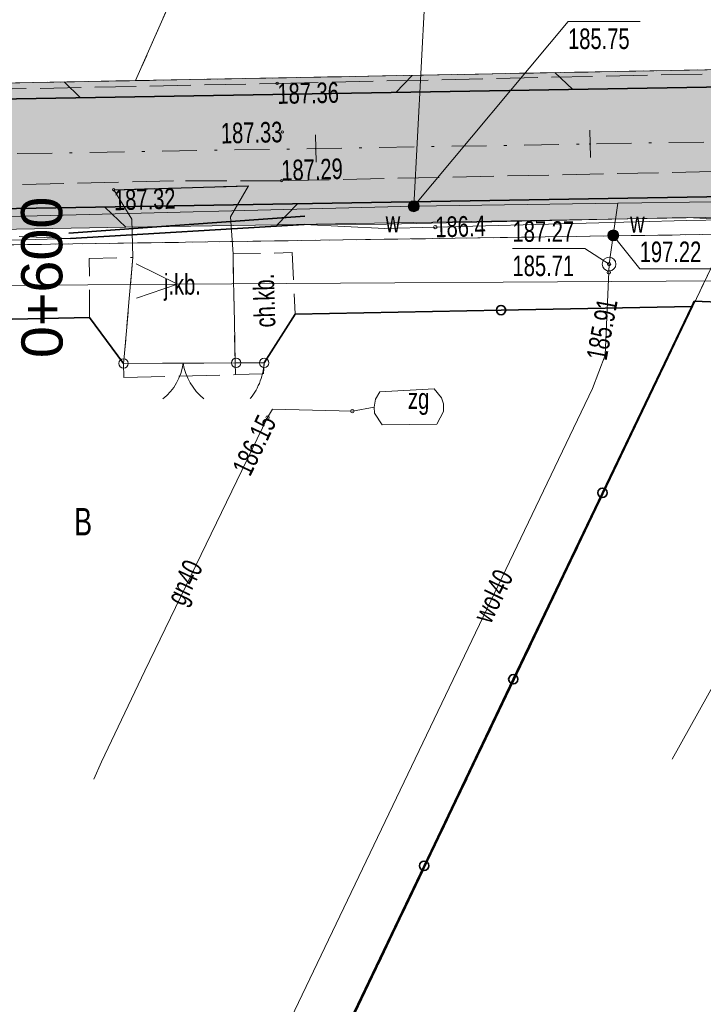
# Model space of a CAD drawing. Header units: millimetres. Extents: x 1024 to 29474, y -14562 to 6512.
# Tile 31 of 83: x 21178 to 21203, y 3026 to 3062. Entities that reach past the tile are written whole.
import ezdxf
from ezdxf.enums import TextEntityAlignment as Align

# ---------------------------------------------------------------- set-up
doc = ezdxf.new("R2010")
doc.units = ezdxf.units.MM
for name, pattern in [('2_OTKC', [1.5, 1, -0.5]), ('2_OTKJ', [2, 1.5, -0.5]), ('2_OTKK', [0]), ('4_SUEP_A', [0]), ('4_SUGP', [0]), ('4_SUGV', [0]), ('4_SUKP', [0]), ('4_SULO', [0]), ('4_SUTP_A', [0]), ('4_SUWP', [0]), ('DASHDOT', [25.4, 12.7, -6.35, 0, -6.35]), ('EGDE', [0]), ('EGKK', [2, 1.5, -0.5]), ('EGUG', [1, 0.5, -0.5])]:
    doc.linetypes.add(name, pattern=pattern)
for name, color, linetype, lineweight in [('D.O. Kilometraż', 250, 'Continuous', 20), ('D.O. Kr 15x30', 7, 'Continuous', 35), ('D.O. kresk jezdnia', 254, 'Continuous', 18), ('D.O. opornik 12x25', 1, 'Continuous', 35), ('D.O. oś pikieta', 250, 'DASHDOT', 20), ('D.O. Pobocze', 43, 'Continuous', 13), ('Dzialki', 7, 'EGDE', 18), ('Kontury', 3, 'EGKK', 18), ('Numery_uzytkow', 3, 'Continuous', 9), ('OTK_E_T_0', 7, 'Continuous', 0), ('OTK_E_T_1', 7, 'Continuous', 0), ('OTK_L_0', 7, '2_OTKJ', 18), ('OTK_L_1', 7, '2_OTKK', 25), ('OTK_L_2', 7, '2_OTKC', 18), ('OTO_L_0', 7, 'Continuous', 35), ('OTO_L_1', 7, 'Continuous', 18), ('OTO_L_2', 7, 'Continuous', 18), ('OTR_T_0', 7, 'Continuous', 18), ('SUEP_L_0', 1, '4_SUEP_A', 18), ('SUER_T_0', 1, 'Continuous', 18), ('SUG_E_T_3', 52, 'Continuous', 0), ('SUG_L_3', 52, '4_SUGV', 18), ('SUGP_E_T_0', 52, 'Continuous', 0), ('SUGP_L_0', 52, '4_SUGP', 18), ('SUGR_T_0', 52, 'Continuous', 18), ('SUKP_L_0', 34, '4_SUKP', 18), ('SUL_L_1', 7, '4_SULO', 35), ('SUP_T_0', 7, 'Continuous', 18), ('SUTP_L_0', 30, '4_SUTP_A', 18), ('SUW_E_T_2', 5, 'Continuous', 0), ('SUW_T_5', 5, 'Continuous', 18), ('SUWP_E_T_0', 5, 'Continuous', 0), ('SUWP_L_0', 5, '4_SUWP', 18), ('SUWR_T_0', 5, 'Continuous', 18), ('Uzytki', 3, 'EGUG', 18)]:
    doc.layers.add(name, color=color, linetype=linetype, lineweight=lineweight)
doc.styles.get("Standard").update_dxf_attribs({"font": 'arial.ttf'})

# ---------------------------------------------------------------- blocks, each defined once
blk = doc.blocks.new('2_OTRS')
at = {"linetype": 'Continuous'}
blk.add_circle((0, 0), 0.045, dxfattribs=at)
blk = doc.blocks.new('4_SUPS')
at = {"linetype": 'Continuous'}
blk.add_circle((0, 0), 0.0625, dxfattribs=at)
blk = doc.blocks.new('4_SUPK')
at = {"linetype": 'Continuous'}
blk.add_circle((0, 0), 0.25, dxfattribs=at)
blk = doc.blocks.new('4_SUWW')
at = {"linetype": 'Continuous'}
for radius in [0.2, 0.175, 0.15, 0.125, 0.1, 0.075, 0.05, 0.025, 0.00715]:
    blk.add_circle((0, 0), radius, dxfattribs=at)
blk = doc.blocks.new('Wykno-Rudnik')
at = {"layer": 'Dzialki'}
for p, q in [((5029.492, 3059.952), (5045.382, 3096.232)), ((5029.492, 3059.952), (5053.722, 3060.412)), ((4993.772, 3059.282), (5029.492, 3059.952)), ((4996.042, 2939.172), (5051.052, 3054.352)), ((5051.052, 3054.352), (5024.742, 3053.962))]:
    blk.add_line(p, q, dxfattribs=at)
at = {"layer": 'Kontury'}
for p, q in [((5029.492, 3059.952), (5053.722, 3060.412)), ((4993.772, 3059.282), (5029.492, 3059.952)), ((5051.052, 3054.352), (5031.752, 3013.932))]:
    blk.add_line(p, q, dxfattribs=at)
at = {"layer": 'OTK_L_0', "linetype": '2_OTKJ'}
for p, q in [((5034.652, 3059.852), (5082.412, 3060.902)), ((5022.008, 3059.585), (5034.652, 3059.852)), ((5082.542, 3057.322), (5034.812, 3056.302)), ((5030.872, 3056.302), (5022.075, 3056.089)), ((5034.812, 3056.302), (5030.872, 3056.302)), ((5028.692, 3055.972), (5033.602, 3056.112)), ((5028.692, 3055.972), (5029.352, 3054.902)), ((5032.952, 3054.982), (5033.602, 3056.112)), ((5029.352, 3054.902), (5029.392, 3053.502)), ((5033.042, 3053.632), (5032.952, 3054.982)), ((5033.122, 3049.662), (5033.042, 3053.632)), ((5029.392, 3053.502), (5029.052, 3049.642)), ((5033.132, 3049.232), (5033.122, 3049.662)), ((5029.052, 3049.642), (5029.062, 3049.132)), ((5029.062, 3049.132), (5033.132, 3049.232))]:
    blk.add_line(p, q, dxfattribs=at)
at = {"layer": 'OTK_L_1', "linetype": '2_OTKK'}
blk.add_line((5028.692, 3055.972), (5033.602, 3056.112), dxfattribs=at)
at = {"layer": 'OTK_L_2', "linetype": '2_OTKC'}
for p, q in [((5033.042, 3053.632), (5035.202, 3053.682)), ((5033.122, 3049.662), (5033.042, 3053.632)), ((5035.202, 3053.682), (5035.312, 3051.442)), ((5027.802, 3053.462), (5029.392, 3053.502)), ((5027.812, 3051.322), (5027.802, 3053.462)), ((5029.392, 3053.502), (5029.052, 3049.642)), ((5029.052, 3049.642), (5027.812, 3051.322)), ((5034.182, 3049.662), (5035.312, 3051.442)), ((5033.132, 3049.232), (5033.122, 3049.662)), ((5034.182, 3049.662), (5034.152, 3049.262)), ((5033.132, 3049.232), (5034.152, 3049.262))]:
    blk.add_line(p, q, dxfattribs=at)
at = {"layer": 'OTO_L_0'}
for p, q in [((5049.762, 3051.722), (5049.852, 3051.912)), ((5049.852, 3051.912), (5051.972, 3051.832)), ((5035.312, 3051.442), (5042.811, 3051.588)), ((5042.811, 3051.588), (5049.762, 3051.722)), ((5046.51, 3044.925), (5049.762, 3051.722)), ((5023.592, 3051.222), (5027.812, 3051.322)), ((5027.812, 3051.322), (5029.052, 3049.642)), ((5034.182, 3049.662), (5035.312, 3051.442)), ((5043.259, 3038.127), (5046.51, 3044.925)), ((5040.007, 3031.329), (5043.259, 3038.127)), ((5036.755, 3024.531), (5040.007, 3031.329))]:
    blk.add_line(p, q, dxfattribs=at)
for centre in [(5042.811, 3051.588), (5046.51, 3044.925), (5043.259, 3038.127), (5040.007, 3031.329)]:
    blk.add_circle(centre, 0.17, dxfattribs=at)
at = {"layer": 'OTO_L_1'}
for p, q in [((5031.977, 3049.657), (5030.477, 3049.649)), ((5033.152, 3049.662), (5031.727, 3049.655)), ((5030.477, 3049.649), (5029.052, 3049.642))]:
    blk.add_line(p, q, dxfattribs=at)
for centre in [(5029.052, 3049.642), (5033.152, 3049.662)]:
    blk.add_circle(centre, 0.17, dxfattribs=at)
for centre, start, end in [((5029.245, 3049.92), 308.2607, 352.335), ((5033.207, 3049.939), 188.2239, 232.2983)]:
    blk.add_arc(centre, 2, start, end, dxfattribs=at)
at = {"layer": 'OTO_L_2'}
for p, q in [((5033.667, 3049.662), (5033.152, 3049.662)), ((5034.182, 3049.662), (5033.667, 3049.662)), ((5034.182, 3049.662), (5034.169, 3049.562)), ((5034.141, 3049.372), (5034.114, 3049.272)), ((5034.155, 3049.462), (5034.141, 3049.372)), ((5034.169, 3049.562), (5034.155, 3049.462)), ((5034.031, 3049.002), (5034.004, 3048.912)), ((5034.066, 3049.092), (5034.031, 3049.002)), ((5034.093, 3049.182), (5034.066, 3049.092)), ((5034.114, 3049.272), (5034.093, 3049.182)), ((5033.839, 3048.592), (5033.791, 3048.522)), ((5033.88, 3048.672), (5033.839, 3048.592)), ((5033.921, 3048.742), (5033.88, 3048.672)), ((5033.963, 3048.832), (5033.921, 3048.742)), ((5034.004, 3048.912), (5033.963, 3048.832)), ((5033.688, 3048.382), (5033.667, 3048.362)), ((5033.743, 3048.452), (5033.688, 3048.382)), ((5033.791, 3048.522), (5033.743, 3048.452))]:
    blk.add_line(p, q, dxfattribs=at)
for centre in [(5033.152, 3049.662), (5034.182, 3049.662)]:
    blk.add_circle(centre, 0.17, dxfattribs=at)
at = {"layer": 'SUEP_L_0', "linetype": '4_SUEP_A'}
for p, q in [((5027.112, 3054.192), (5035.632, 3054.712)), ((5035.632, 3054.712), (5038.582, 3054.562)), ((5040.416, 3054.611), (5049.582, 3054.852)), ((5049.582, 3054.852), (5051.042, 3054.882)), ((5038.582, 3054.562), (5040.416, 3054.611)), ((5024.982, 3054.132), (5027.112, 3054.192)), ((5029.516, 3053.268), (5031.02, 3052.527)), ((5021.02, 3052.465), (5031.02, 3052.527)), ((5031.02, 3052.527), (5029.523, 3052.018)), ((5031.02, 3052.527), (5050.813, 3052.65))]:
    blk.add_line(p, q, dxfattribs=at)
at = {"layer": 'SUG_L_3', "linetype": '4_SUGV'}
for p, q in [((5038.232, 3048.342), (5038.392, 3048.602)), ((5038.392, 3048.602), (5040.372, 3048.712)), ((5040.372, 3048.712), (5040.642, 3048.392)), ((5038.182, 3048.052), (5038.232, 3048.342)), ((5040.642, 3048.392), (5040.712, 3048.172)), ((5038.202, 3047.832), (5038.182, 3048.052)), ((5040.712, 3047.892), (5040.472, 3047.432)), ((5040.712, 3048.172), (5040.712, 3047.892)), ((5038.482, 3047.402), (5038.202, 3047.832)), ((5040.472, 3047.432), (5038.482, 3047.402))]:
    blk.add_line(p, q, dxfattribs=at)
at = {"layer": 'SUGP_L_0', "linetype": '4_SUGP'}
for p, q in [((5034.482, 3047.972), (5034.302, 3047.672)), ((5037.392, 3047.902), (5034.482, 3047.972)), ((5038.182, 3048.052), (5037.392, 3047.902)), ((5034.302, 3047.672), (5029.832, 3038.432)), ((5029.832, 3038.432), (5028.242, 3035.122)), ((5028.242, 3035.122), (5027.971, 3034.49))]:
    blk.add_line(p, q, dxfattribs=at)
at = {"layer": 'SUKP_L_0', "linetype": '4_SUKP'}
blk.add_line((5052.177, 3040.827), (5049.049, 3035.213), dxfattribs=at)
at = {"layer": 'SUL_L_1', "linetype": '4_SULO'}
for p, q in [((5027.052, 3054.392), (5035.662, 3055.012)), ((5035.632, 3054.712), (5027.112, 3054.192))]:
    blk.add_line(p, q, dxfattribs=at)
at = {"layer": 'SUTP_L_0', "linetype": '4_SUTP_A'}
for p, q in [((5027.112, 3054.192), (5035.632, 3054.712)), ((5035.632, 3054.712), (5038.632, 3054.722)), ((5038.632, 3054.722), (5049.602, 3054.962)), ((5049.602, 3054.962), (5051.042, 3054.882)), ((5025.242, 3054.272), (5027.112, 3054.192))]:
    blk.add_line(p, q, dxfattribs=at)
at = {"layer": 'SUWP_L_0', "linetype": '4_SUWP'}
for p, q in [((5039.632, 3055.372), (5040.872, 3078.582)), ((5047.072, 3055.481), (5039.632, 3055.372)), ((5046.903, 3054.309), (5047.072, 3055.481)), ((5050.552, 3055.532), (5047.072, 3055.481)), ((5039.632, 3055.372), (5002.012, 3054.402)), ((5046.752, 3053.262), (5046.903, 3054.309)), ((5046.612, 3049.942), (5046.752, 3053.262)), ((5046.142, 3048.732), (5046.612, 3049.942)), ((5033.832, 3023.012), (5046.142, 3048.732))]:
    blk.add_line(p, q, dxfattribs=at)
at = {"layer": 'SUWR_T_0', "linetype": 'Continuous', "lineweight": 0}
for p, q in [((5039.632, 3055.372), (5045.255, 3062.103)), ((5045.255, 3062.103), (5047.888, 3062.103)), ((5046.902, 3054.302), (5047.868, 3053.085)), ((5043.232, 3053.826), (5045.865, 3053.826)), ((5046.752, 3053.262), (5045.865, 3053.826)), ((5047.868, 3053.085), (5050.473, 3053.085))]:
    blk.add_line(p, q, dxfattribs=at)
at = {"layer": 'Uzytki'}
for p, q in [((5037.112, 3077.362), (5029.492, 3059.952)), ((5029.492, 3059.952), (5053.722, 3060.412)), ((4993.772, 3059.282), (5029.492, 3059.952)), ((5051.052, 3054.352), (5024.742, 3053.962)), ((5027.282, 3004.572), (5051.052, 3054.352))]:
    blk.add_line(p, q, dxfattribs=at)
at = {"layer": 'OTR_T_0'}
for p in [(5034.652, 3059.852), (5034.842, 3058.082), (5034.812, 3056.302), (5028.692, 3055.972)]:
    blk.add_blockref('2_OTRS', p, dxfattribs=at)
at = {"layer": 'SUER_T_0'}
blk.add_blockref('4_SUPS', (5040.416, 3054.611), dxfattribs=at)
at = {"layer": 'SUGR_T_0'}
for p in [(5037.392, 3047.902), (5034.302, 3047.672)]:
    blk.add_blockref('4_SUPS', p, dxfattribs=at)
at = {"layer": 'SUP_T_0'}
blk.add_blockref('4_SUPK', (5046.752, 3053.262), dxfattribs=at)
at = {"layer": 'SUW_T_5'}
for p in [(5039.632, 3055.372), (5046.903, 3054.309)]:
    blk.add_blockref('4_SUWW', p, dxfattribs=at)
at = {"layer": 'SUWR_T_0'}
for p in [(5039.632, 3055.372), (5046.903, 3054.309), (5046.752, 3053.262), (5046.74, 3052.96)]:
    blk.add_blockref('4_SUPS', p, dxfattribs=at)
at = {"layer": 'Numery_uzytkow', "width": 0.7}
blk.add_text('B', height=1, dxfattribs=at).set_placement((5027.252, 3043.374))
at = {"layer": 'OTK_E_T_0', "lineweight": 9, "width": 0.7}
blk.add_text('j.kb.', height=0.75, dxfattribs=at).set_placement((5031.199, 3052.431), align=Align.MIDDLE)
at = {"layer": 'OTK_E_T_1', "lineweight": 9, "width": 0.7}
blk.add_text('ch.kb.', height=0.75, rotation=91.6847, dxfattribs=at).set_placement((5034.17, 3051.929), align=Align.MIDDLE)
at = {"layer": 'OTR_T_0', "lineweight": 9, "width": 0.7}
for s, rotation, p in [('187.36', 1.1232, (5034.652, 3059.852)), ('187.32', 1.6333, (5028.692, 3055.972))]:
    blk.add_text(s, height=0.75, rotation=rotation, dxfattribs=at).set_placement(p, align=Align.TOP_LEFT)
blk.add_text('187.33', height=0.75, rotation=1.2962, dxfattribs=at).set_placement((5034.842, 3058.082), align=Align.MIDDLE_RIGHT)
blk.add_text('187.29', height=0.75, rotation=1.7493, dxfattribs=at).set_placement((5034.812, 3056.302))
at = {"layer": 'SUER_T_0', "lineweight": 9, "width": 0.7}
blk.add_text('186.4', height=0.75, rotation=1.5102, dxfattribs=at).set_placement((5040.416, 3054.611), align=Align.MIDDLE_LEFT)
at = {"layer": 'SUG_E_T_3', "lineweight": 9, "width": 0.7}
blk.add_text('zg', height=0.75, dxfattribs=at).set_placement((5039.808, 3048.248), align=Align.MIDDLE)
at = {"layer": 'SUGP_E_T_0', "lineweight": 9, "width": 0.7}
blk.add_text('gn40', height=0.75, rotation=64.18, dxfattribs=at).set_placement((5031.37, 3041.611), align=Align.MIDDLE)
at = {"layer": 'SUGR_T_0', "lineweight": 9, "width": 0.7}
blk.add_text('186.15', height=0.75, rotation=64.1839, dxfattribs=at).set_placement((5034.302, 3047.672), align=Align.MIDDLE_RIGHT)
at = {"layer": 'SUW_E_T_2', "lineweight": 9, "width": 0.7}
blk.add_text('w', height=0.75, dxfattribs=at).set_placement((5039.137, 3055.174), align=Align.TOP_RIGHT)
blk.add_text('w', height=0.75, dxfattribs=at).set_placement((5047.517, 3054.413))
at = {"layer": 'SUWP_E_T_0', "lineweight": 9, "width": 0.7}
blk.add_text('woI40', height=0.75, rotation=64.4235, dxfattribs=at).set_placement((5042.519, 3041.161), align=Align.MIDDLE)
at = {"layer": 'SUWR_T_0', "lineweight": 9, "width": 0.7}
for s, p in [('185.75', (5045.255, 3061.853)), ('187.27', (5043.232, 3054.826)), ('185.71', (5043.232, 3053.576))]:
    blk.add_text(s, height=0.75, dxfattribs=at).set_placement(p, align=Align.TOP_LEFT)
blk.add_text('197.22', height=0.75, dxfattribs=at).set_placement((5047.868, 3053.71), align=Align.MIDDLE_LEFT)
blk.add_text('185.91', height=0.75, rotation=79.322, dxfattribs=at).set_placement((5046.699, 3051.986), align=Align.MIDDLE_RIGHT)

msp = doc.modelspace()

# ---------------------------------------------------------------- hatches: boundary and pattern name
at = {"layer": 'D.O. kresk jezdnia', "lineweight": 5, "ltscale": 0.3}
h = msp.add_hatch(color=256, dxfattribs=at)
h.dxf.hatch_style = 2
h.paths.add_polyline_path([(21652.328, 3055.81), (21656.164, 3048.705, -0.055516), (21662.386, 3033.312), (21666.343, 3019.191, -0.012912), (21670.769, 3001.668), (21674.838, 2983.607), (21676.888, 2983.607), (21672.72, 3002.107, 0.012912), (21668.269, 3019.731), (21664.312, 3033.851, 0.055516), (21657.924, 3049.656), (21654.075, 3056.784)])
h.paths.add_polyline_path([(21650.581, 3054.835), (21654.404, 3047.755, -0.055516), (21660.46, 3032.772), (21664.417, 3018.652, -0.012912), (21668.818, 3001.228), (21672.788, 2983.607), (21674.838, 2983.607), (21670.769, 3001.668, 0.012912), (21666.343, 3019.191), (21662.386, 3033.312, 0.055516), (21656.164, 3048.705), (21652.328, 3055.81)])
h.paths.add_polyline_path([(21562.423, 3071.9), (21563.731, 3069.924), (21628.689, 3071.123, -0.285927), (21651.38, 3057.566), (21652.328, 3055.81), (21654.075, 3056.784), (21653.149, 3058.499), (21653.14, 3058.516), (21653.149, 3058.499, 0.285725), (21628.652, 3073.122)])
h.paths.add_polyline_path([(21563.731, 3069.924), (21565.039, 3067.947), (21628.726, 3069.123, -0.285927), (21649.601, 3056.651), (21649.62, 3056.616), (21650.581, 3054.835), (21652.328, 3055.81), (21651.38, 3057.566, 0.285927), (21628.689, 3071.123)])
h.paths.add_polyline_path([(21290.145, 3061.719), (21291.224, 3059.757), (21378.487, 3062.951, 0.00767), (21393.807, 3063.747), (21416.946, 3065.306, -0.002312), (21426.175, 3065.884), (21426.679, 3067.917, 0.002467), (21416.812, 3067.301), (21393.672, 3065.742, -0.00767), (21378.414, 3064.949)])
h.paths.add_polyline_path([(21291.224, 3059.757), (21292.303, 3057.795), (21378.561, 3060.952, 0.00767), (21393.941, 3061.751), (21417.081, 3063.31, -0.002156), (21425.672, 3063.852), (21426.175, 3065.884, 0.002312), (21416.946, 3065.306), (21393.807, 3063.747, -0.00767), (21378.487, 3062.951)])
h.paths.add_polyline_path([(21426.679, 3067.917), (21426.175, 3065.884, -0.006897), (21453.736, 3067.104), (21501.657, 3068.563, -0.002993), (21537.56, 3069.44), (21563.731, 3069.924), (21562.423, 3071.9), (21537.523, 3071.44, 0.002993), (21501.596, 3070.562), (21453.675, 3069.103, 0.006742)])
h.paths.add_polyline_path([(21518.603, 3071.198), (21517.477, 3071.169), (21517.528, 3069.166), (21518.654, 3069.195)])
h.paths.add_polyline_path([(21426.175, 3065.884), (21425.672, 3063.852, -0.007053), (21453.797, 3065.105), (21501.718, 3066.564, -0.002993), (21537.597, 3067.441), (21565.039, 3067.947), (21563.731, 3069.924), (21537.56, 3069.44, 0.002993), (21501.657, 3068.563), (21453.736, 3067.104, 0.006897)])
h.paths.add_polyline_path([(21144.258, 3056.716), (21142.975, 3054.694), (21248.153, 3056.471, 0.004925), (21277.729, 3057.262), (21292.303, 3057.795), (21291.224, 3059.757), (21277.656, 3059.26, -0.004925), (21248.119, 3058.47)])
h.paths.add_polyline_path([(21249.436, 3058.876), (21248.498, 3058.86), (21248.511, 3058.116), (21249.448, 3058.131)])
h.paths.add_polyline_path([(21249.436, 3058.876), (21248.498, 3058.86), (21248.511, 3058.116), (21249.448, 3058.131)])
h.paths.add_polyline_path([(21145.541, 3058.738), (21144.258, 3056.716), (21248.119, 3058.47, 0.004925), (21277.656, 3059.26), (21291.224, 3059.757), (21290.145, 3061.719), (21277.583, 3061.259, -0.004925), (21248.085, 3060.47)])
h.paths.add_polyline_path([(21672.788, 2983.607), (21674.303, 2976.879, 0.00629), (21678.22, 2961.146), (21681.726, 2947.432), (21683.604, 2940.082), (21686.448, 2940.821), (21680.303, 2961.71, -0.016129), (21676.254, 2977.319), (21674.838, 2983.607)])
h.paths.add_polyline_path([(21674.838, 2983.607), (21676.254, 2977.319, 0.016129), (21680.303, 2961.71), (21686.448, 2940.821), (21688.609, 2941.382), (21685.563, 2950.917), (21682.222, 2962.275, -0.016129), (21678.205, 2977.758), (21676.888, 2983.607)])
h.paths.add_polyline_path([(20999.059, 3057.638), (21076.273, 3055.945, 0.009703), (21095.677, 3055.896), (21144.258, 3056.716), (21145.541, 3058.738), (21095.643, 3057.896, -0.009703), (21076.317, 3057.945), (20999.882, 3059.621)])
h.paths.add_polyline_path([(20998.237, 3055.656), (21076.229, 3053.945, 0.009703), (21095.711, 3053.896), (21142.975, 3054.694), (21144.258, 3056.716), (21095.677, 3055.896, -0.009703), (21076.273, 3055.945), (20999.059, 3057.638)])
h.paths.add_polyline_path([(20871.971, 3057.141, 0.006872), (20881.644, 3056.941), (20943.823, 3056.511, -0.003753), (20988.818, 3055.862), (20998.237, 3055.656), (20999.059, 3057.638), (20988.862, 3057.862, 0.003753), (20943.836, 3058.511), (20881.658, 3058.941, -0.006268), (20872.885, 3059.112)])
h.paths.add_polyline_path([(20872.885, 3059.112, 0.006268), (20881.658, 3058.941), (20943.836, 3058.511, -0.003753), (20988.862, 3057.862), (20999.059, 3057.638), (20999.882, 3059.621), (20988.906, 3059.861, 0.003753), (20943.85, 3060.511), (20881.672, 3060.941, -0.005656), (20873.801, 3061.085)])
h.paths.add_polyline_path([(20982.331, 3057.615), (20983.269, 3057.596), (20983.284, 3058.34), (20982.346, 3058.359)])
h.paths.add_polyline_path([(20982.331, 3057.615), (20983.269, 3057.596), (20983.284, 3058.34), (20982.346, 3058.359)])
edge = h.paths.add_edge_path()
edge.add_line((20848.394, 3062.767), (20785.87, 3069.213))
edge.add_line((20785.87, 3069.213), (20785.665, 3067.223))
edge.add_line((20785.665, 3067.223), (20848.189, 3060.778))
edge.add_arc((20884.078, 3408.933), 350, -95.88551, -91.83268)
edge.add_line((20872.885, 3059.112), (20873.801, 3061.085))
edge.add_arc((20884.078, 3408.933), 348, 264.11449, 268.30758, ccw=False)
edge = h.paths.add_edge_path()
edge.add_line((20848.189, 3060.778), (20785.665, 3067.223))
edge.add_line((20785.665, 3067.223), (20785.46, 3065.234))
edge.add_line((20785.46, 3065.234), (20847.984, 3058.788))
edge.add_arc((20884.078, 3408.933), 352, -95.88551, -91.9712)
edge.add_line((20871.971, 3057.141), (20872.885, 3059.112))
edge.add_arc((20884.078, 3408.933), 350, 264.11449, 268.16732, ccw=False)
at = {"layer": 'D.O. oś pikieta', "ltscale": 0.3}
h = msp.add_hatch(color=256, dxfattribs=at)
h.dxf.hatch_style = 1
h.paths.add_polyline_path([(21179.113, 3057.905, -0.414214), (21179.716, 3057.308, -0.414214), (21179.119, 3056.705), (21179.116, 3057.305)])
at = {"layer": 'D.O. Pobocze'}
h = msp.add_hatch(dxfattribs=at)
h.set_pattern_fill('GRAVL1', color=256, scale=0.03, style=2)
h.set_pattern_definition([(228.0128, (12153.590734, 0.762), (-6.0959986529, -6.8580010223), [0.10251643, -10.149145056]), (184.9697, (12153.522154, 0.6858), (9.14400080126, 0.76199337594), [0.175921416, -17.41621485]), (132.5104, (12153.346894, 0.67056), (7.61999292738, -8.3820066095), [0.124044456, -12.280416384]), (267.2737, (12153.049714, 0.48006), (0.76199696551, 15.24000022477), [0.160201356, -15.859931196]), (292.8337, (12153.042094, 0.32004), (-3.81000754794, 9.14399726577), [0.15709011, -15.551942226]), (357.2737, (12153.103054, 0.17526), (-15.24000022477, 0.76199696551), [0.160201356, -15.859931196]), (37.6942, (12153.263074, 0.16764), (-9.90600559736, -7.61999268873), [0.2118581, -20.97393494]), (72.2553, (12153.430714, 0.29718), (5.33400820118, 16.763997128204), [0.200015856, -19.8015766]), (121.4296, (12153.491674, 0.48768), (-6.09600627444, 9.90599621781), [0.1607439, -15.913663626]), (175.2364, (12153.407854, 0.62484), (8.3820007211, -0.7619935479), [0.183513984, -8.992181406]), (222.3974, (12153.224974, 0.64008), (-9.14400560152, -8.381993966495), [0.237323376, -23.49503175]), (138.8141, (12153.804094, 0.47244), (-5.33400224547, 4.57199795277), [0.08100136, -8.01916913]), (171.4692, (12153.743134, 0.52578), (9.90599869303, -1.52400602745), [0.154104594, -15.25639138]), (225, (12153.59073, 0.54864), (-1e-16, -0.762000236), [0.1077628, -0.969867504]), (203.1986, (12153.53739, 0.64008), (3.8099997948, 1.5240010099), [0.058032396, -5.74518663]), (291.8014, (12153.48405, 0.61722), (-0.7619999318, 2.286000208), [0.082069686, -4.021426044]), (30.9638, (12153.51453, 0.54102), (2.285998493, 1.5240018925), [0.1332959, -4.309889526]), (161.5651, (12153.62883, 0.6096), (1.524000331, -0.761998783), [0.09638614, -2.313269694]), (16.3895, (12153.042094, 0.61722), (7.62000167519, 2.28599444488), [0.1350264, -13.36764789]), (70.3462, (12153.171634, 0.65532), (-3.0479963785, -8.38200162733), [0.11327968, -11.214664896]), (293.1986, (12153.62883, 0.762), (-1.5240010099, 3.8099997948), [0.11606403, -5.687154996]), (343.6105, (12153.674554, 0.65532), (-7.62000167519, 2.28599444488), [0.1350264, -13.36764789]), (339.444, (12153.04209, 0.14478), (-3.81000140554, 1.5239969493), [0.13021056, -6.38032049]), (294.7751, (12153.164014, 0.09906), (-3.8099940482, 8.38200260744), [0.109101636, -10.801077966]), (66.8014, (12153.63645, 0), (1.5240010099, 3.8099997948), [0.11606403, -5.687154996]), (17.354, (12153.682174, 0.10668), (-9.90600153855, -3.04799581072), [0.12773482, -12.64571309]), (69.444, (12153.26307, 0), (-1.5239969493, -3.81000140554), [0.06510528, -6.44542577]), (101.3099, (12153.59073, 0), (-0.7619981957, 3.0480005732), [0.03885438, -3.8465981]), (165.9638, (12153.58311, 0.0381), (2.286000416, -0.7619985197), [0.15709011, -2.9847159]), (186.009, (12153.430714, 0.0762), (7.61999981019, 0.76199947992), [0.1455801, -14.412409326]), (303.6901, (12153.51453, 0.47244), (-0.762001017, 1.523999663), [0.109897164, -2.6375327]), (353.1572, (12153.575494, 0.381), (12.953999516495, -1.52400609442), [0.19186703, -18.994803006]), (60.9454, (12153.765994, 0.35814), (-3.0480000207, -5.33400029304), [0.07845247, -7.76681759]), (90, (12153.8041, 0.4267), (-0.762, 0.762), [0.04572, -0.71628]), (120.2564, (12153.415474, 0.09906), (3.04799610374, -5.33400187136), [0.10586009, -10.48018224]), (48.0128, (12153.362134, 0.1905), (6.0959986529, 6.8580010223), [0.205032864, -10.046628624]), (0, (12153.4993, 0.3429), (0.762, 0.762), [0.19812, -0.56388]), (325.3048, (12153.697414, 0.3429), (-7.61999562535, 5.3340065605), [0.12048287, -11.92779479]), (254.0546, (12153.79647, 0.27432), (-0.7619999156, -3.0480000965), [0.110948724, -5.436495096]), (207.646, (12153.765994, 0.16764), (-14.47799680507, -7.62000587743), [0.18064353, -17.88373919]), (175.4261, (12153.605974, 0.08382), (-9.90600042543, 0.761996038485), [0.19110884, -18.91975439])])
h.paths.add_polyline_path([(21671.75, 2984.801), (21672.937, 2979.529), (21673.834, 2978.963), (21672.317, 2985.697)])
h.paths.add_polyline_path([(20780.922, 3065.69), (20781.591, 3064.876), (20787.074, 3064.313), (20787.897, 3064.982), (20786.891, 3065.086), (20785.46, 3065.234), (20782.231, 3065.566, 0.004505)])
h.paths.add_polyline_path([(21002.791, 3054.806), (21008.002, 3054.691), (21008.769, 3055.425), (21001.988, 3055.574)])
h.paths.add_polyline_path([(21153.803, 3054.877), (21154.566, 3054.14), (21160.738, 3054.244), (21161.476, 3055.007)])
h.paths.add_polyline_path([(20866.984, 3061.353, 0.005017), (20873.962, 3061.08), (20873.237, 3061.852), (20867.763, 3062.066)])
h.paths.add_polyline_path([(21171.153, 3055.17), (21178.152, 3055.289), (21177.415, 3054.526), (21171.915, 3054.433), (21171.153, 3055.17), (21171.152, 3055.171)])
h.paths.add_polyline_path([(21270.642, 3057.019), (21270.642, 3057.019), (21270.642, 3057.019), (21271.416, 3056.293), (21275.811, 3056.442), (21276.534, 3057.218), (21270.654, 3057.019, -0.000002)])
h.paths.add_polyline_path([(20928.058, 3055.87), (20933.525, 3055.832), (20934.28, 3056.577), (20927.313, 3056.625)])
h.paths.add_polyline_path([(21039.886, 3053.992), (21045.52, 3053.869), (21046.287, 3054.602), (21039.152, 3054.759)])
h.paths.add_polyline_path([(21080.312, 3053.122), (21085.789, 3053.077), (21086.542, 3053.825), (21086.542, 3053.826), (21080.563, 3053.869, -0.000495), (21079.569, 3053.883), (21080.312, 3053.122)])
h.paths.add_polyline_path([(21181.413, 3055.344), (21182.175, 3054.606), (21187.696, 3054.7), (21188.433, 3055.462), (21188.434, 3055.462)])
h.paths.add_polyline_path([(21138.929, 3054.626), (21139.676, 3053.889), (21145.202, 3053.982), (21145.942, 3054.745)])
h.paths.add_polyline_path([(21203.478, 3055.716), (21204.241, 3054.979), (21209.74, 3055.072), (21210.477, 3055.834)])
h.paths.add_polyline_path([(21064.466, 3058.204), (21071.463, 3058.051), (21070.73, 3058.817), (21065.224, 3058.938)])
h.paths.add_polyline_path([(20935.071, 3056.572), (20935.815, 3055.817), (20941.271, 3055.779), (20942.026, 3056.524)])
h.paths.add_polyline_path([(21294.128, 3057.862), (21294.905, 3057.14), (21300.427, 3057.342), (21301.169, 3058.119)])
h.paths.add_polyline_path([(21276.73, 3057.225, 0.000166), (21277.729, 3057.262), (21282.472, 3057.435), (21283.715, 3057.481), (21283.051, 3056.706), (21277.511, 3056.503)])
h.paths.add_polyline_path([(21014.755, 3059.295), (21014.754, 3059.294), (21014.755, 3059.295), (21021.744, 3059.141), (21021.013, 3059.907), (21015.542, 3060.027)])
h.paths.add_polyline_path([(20965.942, 3056.277, -0.000543), (20972.448, 3056.177), (20971.695, 3055.455, -0.000014), (20966.695, 3055.556), (20965.942, 3056.277), (20965.937, 3056.281)])
h.paths.add_polyline_path([(21105.641, 3054.064), (21106.403, 3053.327), (21111.889, 3053.419), (21112.625, 3054.182), (21105.641, 3054.064), (21105.638, 3054.067)])
h.paths.add_polyline_path([(20915.68, 3060.706), (20922.316, 3060.66), (20921.571, 3061.415), (20916.435, 3061.451)])
h.paths.add_polyline_path([(21082.26, 3057.85, 0.003202), (21088.639, 3057.827), (21088.274, 3058.191), (21088.25, 3058.215), (21086.85, 3058.593), (21082.998, 3058.593)])
h.paths.add_polyline_path([(21173.947, 3059.218), (21180.515, 3059.329), (21179.923, 3059.903), (21174.511, 3059.802)])
h.paths.add_polyline_path([(21192.018, 3059.523), (21198.469, 3059.632), (21198.469, 3059.632), (21197.821, 3060.243), (21192.618, 3060.144)])
h.paths.add_polyline_path([(21238.302, 3056.304), (21238.754, 3055.867), (21243.774, 3055.891), (21244.307, 3056.406)])
h.paths.add_polyline_path([(20940.195, 3060.536), (20943.85, 3060.511, -0.000198), (20946.229, 3060.494), (20945.745, 3060.982), (20945.745, 3060.982), (20945.495, 3060.987), (20940.745, 3061.079)])
h.paths.add_polyline_path([(21138.153, 3058.614), (21144.171, 3058.715), (21144.17, 3058.716), (21143.645, 3059.224), (21138.644, 3059.131)])
h.paths.add_polyline_path([(21108.698, 3058.577), (21108.245, 3058.109), (21108.245, 3058.108), (21108.245, 3058.109), (21114.154, 3058.208), (21113.678, 3058.669), (21112.794, 3058.652)])
h.paths.add_polyline_path([(20934.28, 3056.577), (20933.525, 3055.832), (20935.815, 3055.817), (20935.071, 3056.572)])
h = msp.add_hatch(dxfattribs=at)
h.set_pattern_fill('GRAVL1', color=256, scale=0.03, style=2)
h.set_pattern_definition([(228.0128, (12153.590734, 0.762), (-6.0959986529, -6.8580010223), [0.10251643, -10.149145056]), (184.9697, (12153.522154, 0.6858), (9.14400080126, 0.76199337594), [0.175921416, -17.41621485]), (132.5104, (12153.346894, 0.67056), (7.61999292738, -8.3820066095), [0.124044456, -12.280416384]), (267.2737, (12153.049714, 0.48006), (0.76199696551, 15.24000022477), [0.160201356, -15.859931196]), (292.8337, (12153.042094, 0.32004), (-3.81000754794, 9.14399726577), [0.15709011, -15.551942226]), (357.2737, (12153.103054, 0.17526), (-15.24000022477, 0.76199696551), [0.160201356, -15.859931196]), (37.6942, (12153.263074, 0.16764), (-9.90600559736, -7.61999268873), [0.2118581, -20.97393494]), (72.2553, (12153.430714, 0.29718), (5.33400820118, 16.7639971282), [0.200015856, -19.8015766]), (121.4296, (12153.491674, 0.48768), (-6.09600627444, 9.90599621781), [0.1607439, -15.913663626]), (175.2364, (12153.407854, 0.62484), (8.3820007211, -0.7619935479), [0.183513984, -8.992181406]), (222.3974, (12153.224974, 0.64008), (-9.14400560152, -8.381993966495), [0.237323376, -23.49503175]), (138.8141, (12153.804094, 0.47244), (-5.33400224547, 4.57199795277), [0.08100136, -8.01916913]), (171.4692, (12153.743134, 0.52578), (9.90599869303, -1.52400602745), [0.154104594, -15.25639138]), (225, (12153.59073, 0.54864), (-1e-16, -0.762000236), [0.1077628, -0.969867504]), (203.1986, (12153.53739, 0.64008), (3.8099997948, 1.5240010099), [0.058032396, -5.74518663]), (291.8014, (12153.48405, 0.61722), (-0.7619999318, 2.286000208), [0.082069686, -4.021426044]), (30.9638, (12153.51453, 0.54102), (2.285998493, 1.5240018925), [0.1332959, -4.309889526]), (161.5651, (12153.62883, 0.6096), (1.524000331, -0.761998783), [0.09638614, -2.313269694]), (16.3895, (12153.042094, 0.61722), (7.62000167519, 2.28599444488), [0.1350264, -13.36764789]), (70.3462, (12153.171634, 0.65532), (-3.0479963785, -8.38200162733), [0.11327968, -11.214664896]), (293.1986, (12153.62883, 0.762), (-1.5240010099, 3.8099997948), [0.11606403, -5.687154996]), (343.6105, (12153.674554, 0.65532), (-7.62000167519, 2.28599444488), [0.1350264, -13.36764789]), (339.444, (12153.04209, 0.14478), (-3.8100014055, 1.5239969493), [0.13021056, -6.38032049]), (294.7751, (12153.164014, 0.09906), (-3.8099940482, 8.38200260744), [0.109101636, -10.801077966]), (66.8014, (12153.63645, 0), (1.5240010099, 3.8099997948), [0.11606403, -5.687154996]), (17.354, (12153.682174, 0.10668), (-9.90600153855, -3.04799581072), [0.12773482, -12.64571309]), (69.444, (12153.26307, 0), (-1.5239969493, -3.8100014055), [0.06510528, -6.44542577]), (101.3099, (12153.59073, 0), (-0.7619981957, 3.0480005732), [0.03885438, -3.8465981]), (165.9638, (12153.58311, 0.0381), (2.286000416, -0.7619985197), [0.15709011, -2.9847159]), (186.009, (12153.430714, 0.0762), (7.61999981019, 0.76199947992), [0.1455801, -14.412409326]), (303.6901, (12153.51453, 0.47244), (-0.762001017, 1.523999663), [0.109897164, -2.6375327]), (353.1572, (12153.575494, 0.381), (12.95399951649, -1.52400609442), [0.19186703, -18.994803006]), (60.9454, (12153.765994, 0.35814), (-3.0480000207, -5.33400029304), [0.07845247, -7.76681759]), (90, (12153.8041, 0.4267), (-0.762, 0.762), [0.04572, -0.71628]), (120.2564, (12153.415474, 0.09906), (3.04799610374, -5.33400187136), [0.10586009, -10.48018224]), (48.0128, (12153.362134, 0.1905), (6.0959986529, 6.8580010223), [0.205032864, -10.046628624]), (0, (12153.4993, 0.3429), (0.762, 0.762), [0.19812, -0.56388]), (325.3048, (12153.697414, 0.3429), (-7.61999562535, 5.3340065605), [0.12048287, -11.92779479]), (254.0546, (12153.79647, 0.27432), (-0.7619999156, -3.0480000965), [0.110948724, -5.436495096]), (207.646, (12153.765994, 0.16764), (-14.47799680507, -7.62000587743), [0.18064353, -17.88373919]), (175.4261, (12153.605974, 0.08382), (-9.90600042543, 0.76199603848), [0.19110884, -18.91975439])])
h.paths.add_polyline_path([(21138.153, 3058.614), (21173.947, 3059.218), (21174.511, 3059.802), (21146.814, 3059.282), (21143.645, 3059.224), (21144.17, 3058.716)])
h.paths.add_polyline_path([(21180.515, 3059.329), (21192.018, 3059.523), (21192.618, 3060.144), (21182.534, 3059.952), (21179.923, 3059.903)])
h.paths.add_polyline_path([(21198.469, 3059.632), (21206.763, 3059.772), (21207.751, 3060.431), (21206.764, 3060.412), (21197.821, 3060.243), (21198.469, 3059.632)])
h.paths.add_polyline_path([(21206.763, 3059.772), (21213.761, 3059.89), (21212.751, 3060.524), (21212.748, 3060.526), (21212.751, 3060.524), (21207.751, 3060.431)])
h = msp.add_hatch(dxfattribs=at)
h.set_pattern_fill('GRAVL1', color=256, scale=0.03, style=2)
h.set_pattern_definition([(228.0128, (12153.590734, 0.762), (-6.0959986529, -6.8580010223), [0.10251643, -10.149145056]), (184.9697, (12153.522154, 0.6858), (9.14400080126, 0.76199337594), [0.175921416, -17.41621485]), (132.5104, (12153.346894, 0.67056), (7.61999292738, -8.3820066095), [0.124044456, -12.280416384]), (267.2737, (12153.049714, 0.48006), (0.76199696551, 15.24000022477), [0.160201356, -15.859931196]), (292.8337, (12153.042094, 0.32004), (-3.81000754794, 9.14399726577), [0.15709011, -15.551942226]), (357.2737, (12153.103054, 0.17526), (-15.24000022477, 0.76199696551), [0.160201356, -15.859931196]), (37.6942, (12153.263074, 0.16764), (-9.90600559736, -7.61999268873), [0.2118581, -20.97393494]), (72.2553, (12153.430714, 0.29718), (5.33400820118, 16.7639971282), [0.200015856, -19.8015766]), (121.4296, (12153.491674, 0.48768), (-6.09600627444, 9.90599621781), [0.1607439, -15.913663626]), (175.2364, (12153.407854, 0.62484), (8.3820007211, -0.7619935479), [0.183513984, -8.992181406]), (222.3974, (12153.224974, 0.64008), (-9.14400560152, -8.381993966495), [0.237323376, -23.49503175]), (138.8141, (12153.804094, 0.47244), (-5.33400224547, 4.57199795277), [0.08100136, -8.01916913]), (171.4692, (12153.743134, 0.52578), (9.90599869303, -1.52400602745), [0.154104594, -15.25639138]), (225, (12153.59073, 0.54864), (-2e-16, -0.762000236), [0.1077628, -0.969867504]), (203.1986, (12153.53739, 0.64008), (3.8099997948, 1.5240010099), [0.058032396, -5.74518663]), (291.8014, (12153.48405, 0.61722), (-0.7619999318, 2.286000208), [0.082069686, -4.021426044]), (30.9638, (12153.51453, 0.54102), (2.285998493, 1.5240018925), [0.1332959, -4.309889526]), (161.5651, (12153.62883, 0.6096), (1.524000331, -0.761998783), [0.09638614, -2.313269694]), (16.3895, (12153.042094, 0.61722), (7.62000167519, 2.28599444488), [0.1350264, -13.36764789]), (70.3462, (12153.171634, 0.65532), (-3.0479963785, -8.38200162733), [0.11327968, -11.214664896]), (293.1986, (12153.62883, 0.762), (-1.5240010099, 3.8099997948), [0.11606403, -5.687154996]), (343.6105, (12153.674554, 0.65532), (-7.62000167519, 2.28599444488), [0.1350264, -13.36764789]), (339.444, (12153.04209, 0.14478), (-3.81000140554, 1.5239969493), [0.13021056, -6.38032049]), (294.7751, (12153.164014, 0.09906), (-3.8099940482, 8.38200260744), [0.109101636, -10.801077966]), (66.8014, (12153.63645, 0), (1.5240010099, 3.8099997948), [0.11606403, -5.687154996]), (17.354, (12153.682174, 0.10668), (-9.90600153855, -3.04799581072), [0.12773482, -12.64571309]), (69.444, (12153.26307, 0), (-1.5239969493, -3.81000140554), [0.06510528, -6.44542577]), (101.3099, (12153.59073, 0), (-0.7619981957, 3.0480005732), [0.03885438, -3.8465981]), (165.9638, (12153.58311, 0.0381), (2.286000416, -0.7619985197), [0.15709011, -2.9847159]), (186.009, (12153.430714, 0.0762), (7.61999981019, 0.76199947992), [0.1455801, -14.412409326]), (303.6901, (12153.51453, 0.47244), (-0.762001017, 1.523999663), [0.109897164, -2.6375327]), (353.1572, (12153.575494, 0.381), (12.95399951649, -1.52400609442), [0.19186703, -18.994803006]), (60.9454, (12153.765994, 0.35814), (-3.0480000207, -5.33400029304), [0.07845247, -7.76681759]), (90, (12153.8041, 0.4267), (-0.762, 0.762), [0.04572, -0.71628]), (120.2564, (12153.415474, 0.09906), (3.04799610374, -5.33400187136), [0.10586009, -10.48018224]), (48.0128, (12153.362134, 0.1905), (6.0959986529, 6.8580010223), [0.205032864, -10.046628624]), (0, (12153.4993, 0.3429), (0.762, 0.762), [0.19812, -0.56388]), (325.3048, (12153.697414, 0.3429), (-7.61999562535, 5.3340065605), [0.12048287, -11.92779479]), (254.0546, (12153.79647, 0.27432), (-0.7619999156, -3.0480000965), [0.110948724, -5.436495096]), (207.646, (12153.765994, 0.16764), (-14.47799680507, -7.62000587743), [0.18064353, -17.88373919]), (175.4261, (12153.605974, 0.08382), (-9.90600042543, 0.76199603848), [0.19110884, -18.91975439])])
h.paths.add_polyline_path([(21124.694, 3054.386), (21125.569, 3053.65), (21111.889, 3053.419), (21112.623, 3054.18), (21105.643, 3054.062), (21106.403, 3053.327), (21095.724, 3053.146, -0.00494), (21085.789, 3053.077), (21086.542, 3053.825, 0.004567), (21095.711, 3053.896)])
h.paths.add_polyline_path([(21210.477, 3055.834), (21209.74, 3055.072), (21226.408, 3055.353), (21237.205, 3055.838), (21237.527, 3056.291)])
h.paths.add_polyline_path([(21244.307, 3056.406), (21248.153, 3056.471, 0.003744), (21270.642, 3057.019), (21271.416, 3056.293, -0.001899), (21260.003, 3055.967), (21254.714, 3055.942), (21243.774, 3055.891)])
h.paths.add_polyline_path([(21187.696, 3054.7), (21188.433, 3055.462), (21188.434, 3055.462), (21203.478, 3055.716), (21204.241, 3054.979)])
h.paths.add_polyline_path([(21124.694, 3054.386), (21125.569, 3053.65), (21139.676, 3053.889), (21138.929, 3054.626)])
h.paths.add_polyline_path([(21283.715, 3057.481), (21283.051, 3056.706), (21294.905, 3057.14), (21294.128, 3057.862)])
h.paths.add_polyline_path([(21160.738, 3054.244), (21161.473, 3055.004), (21161.476, 3055.007), (21171.153, 3055.17), (21171.915, 3054.433)])
h.paths.add_polyline_path([(21145.942, 3054.745), (21145.202, 3053.982), (21154.566, 3054.14), (21153.803, 3054.877)])
h.paths.add_polyline_path([(21177.415, 3054.526), (21178.151, 3055.288), (21178.152, 3055.289), (21181.413, 3055.344), (21182.175, 3054.606)])
h.paths.add_polyline_path([(21276.534, 3057.218, 0.000033), (21276.73, 3057.225), (21277.511, 3056.503, -0.000283), (21275.811, 3056.442)])

# ---------------------------------------------------------------- linework, layer by layer
at = {"layer": 'D.O. Kr 15x30'}
for p, q in [((21248.085, 3060.47), (21095.643, 3057.896)), ((21248.153, 3056.471), (21095.711, 3053.896))]:
    msp.add_line(p, q, dxfattribs=at)
at = {"layer": 'D.O. opornik 12x25'}
for p in [(21199.099, 3057.643), (21189.1, 3057.474)]:
    msp.add_point(p, dxfattribs=at)
at = {"layer": 'D.O. oś pikieta', "ltscale": 0.1}
msp.add_line((21248.119, 3058.47), (21095.677, 3055.896), dxfattribs=at)
at = {"layer": 'D.O. oś pikieta', "color": 0, "ltscale": 0.1}
for p, q in [((21189.086, 3057.974), (21189.114, 3056.974)), ((21199.085, 3058.142), (21199.113, 3057.143))]:
    msp.add_line(p, q, dxfattribs=at)
at = {"layer": 'D.O. Pobocze'}
for p, q in [((21206.764, 3060.412), (21182.534, 3059.952)), ((21192.618, 3060.144), (21192.018, 3059.523)), ((21197.821, 3060.243), (21198.469, 3059.632)), ((21182.534, 3059.952), (21146.814, 3059.282)), ((21180.52, 3059.324), (21179.923, 3059.903)), ((21187.696, 3054.7), (21188.433, 3055.462)), ((21182.175, 3054.606), (21181.413, 3055.344)), ((21187.696, 3054.7), (21182.175, 3054.606)), ((21204.241, 3054.979), (21187.696, 3054.7)), ((21182.175, 3054.606), (21177.415, 3054.526))]:
    msp.add_line(p, q, dxfattribs=at)

# ---------------------------------------------------------------- block references
msp.add_blockref('Wykno-Rudnik', (16153.042, 0))

# ---------------------------------------------------------------- texts
at = {"layer": 'D.O. Kilometraż', "ltscale": 0.3, "insert": (21178.372, 3049.834), "char_height": 1.5, "width": 6.8462, "attachment_point": 1, "rotation": 90.1606}
msp.add_mtext('0+600', dxfattribs=at)

doc.saveas('drawing.dxf')
